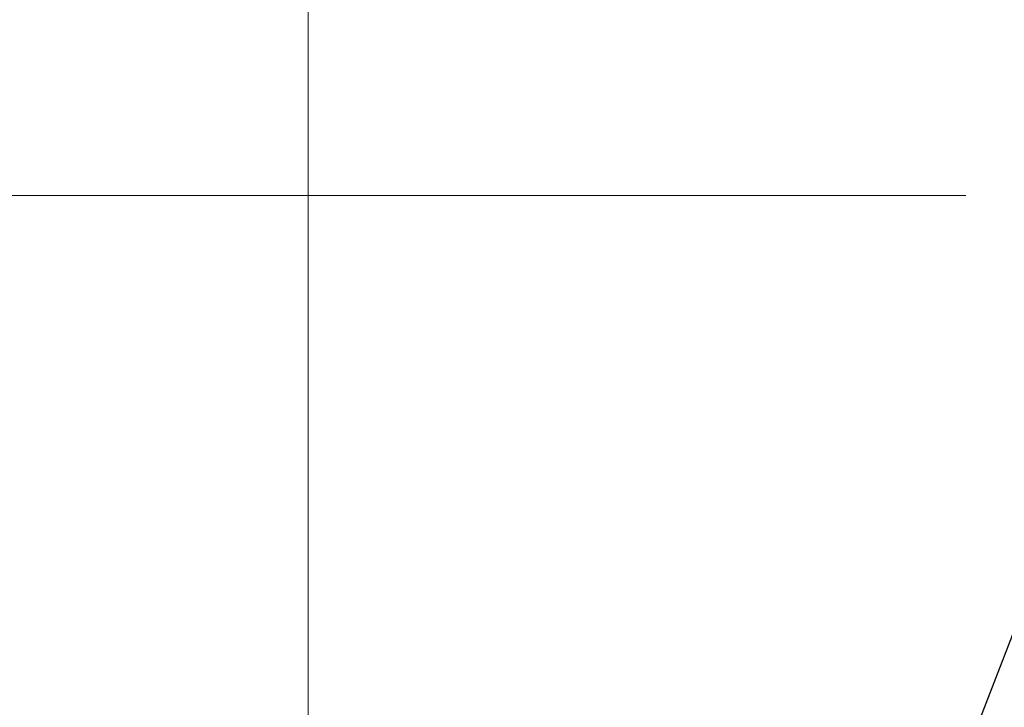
# Model space of a CAD drawing. Header units: millimetres. Extents: x 10617.8 to 10660.2, y 1160.5 to 1187.
# Tile 53 of 81: x 10650.027 to 10650.484, y 1164.253 to 1164.573. Entities that reach past the tile are written whole.
import ezdxf

# ---------------------------------------------------------------- set-up
doc = ezdxf.new("R2010")
doc.units = ezdxf.units.MM
doc.header["$LTSCALE"] = 0.1
doc.header["$MEASUREMENT"] = 0
doc.linetypes.add('DGN Style 3', pattern=[9.126915, 6.519225, -2.60769])
doc.layers.add('G-ANNO-TEXT', color=7, linetype='Continuous', lineweight=0)
doc.layers.add('S-REIN-RBAR', color=5, linetype='Continuous', lineweight=13)
doc.styles.add('1 20', font='arial.ttf', dxfattribs={"height": 0.25})
doc.dimstyles.new('1 20', dxfattribs={"dimscale": 0.00328, "dimtxt": 0.25, "dimasz": 90, "dimexe": 30, "dimexo": 30, "dimgap": 30, "dimtad": 1, "dimdec": 0, "dimlfac": 304.9, "dimzin": 11, "dimdsep": 46, "dimlunit": 5, "dimtxsty": '1 20', "dimblk": '_Oblique_0.3', "dimcen": 0.09, "dimadec": 4, "dimazin": 3, "dimtfac": 0.00328, "dimtdec": 0, "dimtofl": 0, "dimtmove": 0, "dimatfit": 3, "dimfxl": 1, "dimfrac": 2, "dimtolj": 1, "dimtzin": 11, "dimarcsym": 0})

# ---------------------------------------------------------------- blocks, each defined once
blk = doc.blocks.new('_Oblique_0.3')
at = {"color": 0, "linetype": 'ByBlock', "lineweight": -2}
for p, q in [((0.5, 0.1667), (-0.5, -0.1667)), ((0, 0), (-1, 0))]:
    blk.add_line(p, q, dxfattribs=at)

msp = doc.modelspace()

# ---------------------------------------------------------------- linework, layer by layer
at = {"layer": 'G-ANNO-TEXT', "linetype": 'DGN Style 3'}
msp.add_circle((10650.21159, 1164.68545, 88.5208), 1.01439, dxfattribs=at)
at = {"layer": 'S-REIN-RBAR'}
for p, q in [((10650.16083, 1168.81549, 89.4005), (10650.16083, 1162.80981, 89.4005)), ((10649.51276, 1164.49094, 89.4005), (10650.4664, 1164.49094, 89.4005))]:
    msp.add_line(p, q, dxfattribs=at)

# ---------------------------------------------------------------- leaders
at = {"layer": 'G-ANNO-TEXT'}
msp.add_leader([(10650.35008, 1163.93082, 89.4005), (10652.21616, 1168.74571, 89.4005), (10652.66708, 1168.74571, 89.4005)], dimstyle='1 20', override={"dimgap": 60}, dxfattribs=at)

doc.saveas('drawing.dxf')
